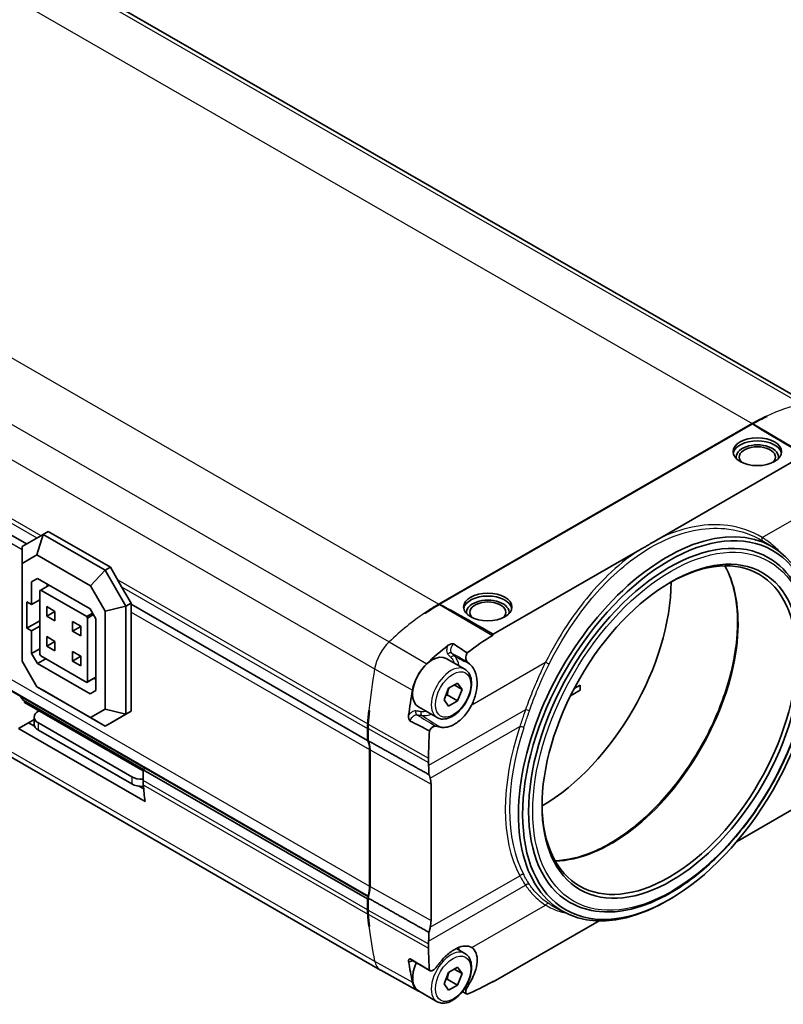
# Model space of a CAD drawing. Header units: millimetres. Extents: x 0 to 420, y 0 to 297.
# Tile 35 of 53: x 340 to 392, y 70 to 137. Entities that reach past the tile are written whole.
import ezdxf

# ---------------------------------------------------------------- set-up
doc = ezdxf.new("R2010")
doc.units = ezdxf.units.MM
for name, color, linetype, lineweight in [('Bemaßung (ISO)', 7, 'Continuous', 18), ('Sichtbar (ISO)', 7, 'Continuous', 35), ('Sichtbar schmal (ISO)', 7, 'Continuous', 25)]:
    doc.layers.add(name, color=color, linetype=linetype, lineweight=lineweight)
doc.styles.add('Notiztext (DIN)', font='isocpeur.ttf')
doc.dimstyles.new('Standard (DIN)', dxfattribs={"dimtxt": 3.5, "dimasz": 2.5, "dimexe": 1, "dimexo": 0, "dimgap": 0.7, "dimtad": 1, "dimtoh": 1, "dimrnd": 1e-08, "dimtxsty": 'Notiztext (DIN)', "dimcen": 0.09, "dimdle": 10, "dimclrd": 256, "dimclre": 256, "dimclrt": 256, "dimazin": 2, "dimtfac": 0.514286, "dimtdec": 4, "dimtmove": 0, "dimatfit": 3, "dimfxl": 1, "dimtolj": 1, "dimlwd": -1, "dimlwe": -1, "dimarcsym": 0})

# ---------------------------------------------------------------- blocks, each defined once
blk = doc.blocks.new('*D37')
at = {"layer": 'Bemaßung (ISO)', "transparency": 16777216}
for p, q in [((365.195, 171.831), (405.02, 171.831)), ((404.02, 169.331), (404.02, 157.681)), ((385.495, 155.181), (405.02, 155.181)), ((404.02, 155.181), (404.02, 133.138))]:
    blk.add_line(p, q, dxfattribs=at)
for points in [[(403.603, 169.331), (404.437, 169.331), (404.02, 171.831)], [(403.603, 157.681), (404.437, 157.681), (404.02, 155.181)]]:
    blk.add_solid(points, dxfattribs=at)
at = {"layer": 'Defpoints', "color": 0, "transparency": 16777216}
for p in [(365.195, 171.831), (385.495, 155.181), (404.02, 155.181)]:
    blk.add_point(p, dxfattribs=at)
at = {"layer": 'Bemaßung (ISO)', "transparency": 16777216, "insert": (393.287, 141.363), "char_height": 3.5, "attachment_point": 2, "rotation": 90, "style": 'Notiztext (DIN)'}
blk.add_mtext('\\A1;16,65{\\P(0.656")}', dxfattribs=at)

msp = doc.modelspace()

# ---------------------------------------------------------------- linework, layer by layer
at = {"layer": 'Sichtbar (ISO)'}
for p, q in [((326.763, 149.735), (393.938, 111.051)), ((340.46, 101.596), (296.542, 126.887)), ((296.6, 116.215), (363.775, 77.532)), ((297.433, 111.227), (364.608, 72.543)), ((390.94, 110.281), (390.94, 110.319)), ((368.589, 97.499), (389.958, 109.804)), ((368.633, 97.484), (389.984, 109.779)), ((389.993, 109.784), (389.992, 109.783)), ((393.528, 107.67), (383.683, 102.001)), ((341.584, 102.249), (340.17, 101.428)), ((341.17, 100.855), (341.584, 102.249)), ((341.938, 102.452), (341.584, 102.249)), ((345.827, 99.806), (341.584, 102.249)), ((346.181, 100.009), (341.938, 102.452)), ((340.17, 100.275), (340.17, 101.428)), ((391.397, 101.363), (390.64, 101.821)), ((340.17, 100.275), (341.17, 100.855)), ((341.17, 100.855), (344.827, 98.749)), ((382.139, 101.112), (372.294, 95.443)), ((340.17, 93.594), (340.17, 100.275)), ((344.827, 98.749), (345.827, 99.806)), ((346.181, 100.009), (345.827, 99.806)), ((347.241, 97.356), (345.827, 99.806)), ((346.947, 98.682), (346.181, 100.009)), ((340.807, 99.015), (341.2, 99.244)), ((341.202, 99.243), (340.807, 99.015)), ((340.807, 97.468), (340.807, 99.015)), ((341.2, 99.244), (344.797, 97.173)), ((342.003, 98.782), (341.435, 98.455)), ((341.867, 98.86), (341.867, 98.704)), ((344.827, 98.749), (345.827, 97.017)), ((341.372, 98.419), (341.435, 98.455)), ((341.372, 94.066), (341.372, 98.419)), ((341.435, 98.455), (344.562, 96.654)), ((347.595, 97.56), (346.947, 98.682)), ((340.488, 95.852), (340.488, 97.651)), ((340.488, 97.651), (340.807, 97.468)), ((341.372, 97.793), (340.807, 97.468)), ((345.827, 97.017), (347.241, 97.356)), ((347.595, 97.56), (347.241, 97.356)), ((347.241, 89.998), (347.241, 97.356)), ((347.595, 97.488), (347.595, 97.56)), ((347.595, 97.488), (363.717, 88.203)), ((347.595, 90.202), (347.595, 97.488)), ((368.625, 97.479), (368.624, 97.478)), ((341.832, 96.673), (341.832, 97.327)), ((341.832, 97.327), (342.398, 97.001)), ((342.398, 96.998), (341.832, 96.673)), ((342.398, 97.001), (342.398, 96.347)), ((344.963, 96.884), (344.562, 96.654)), ((345.026, 96.776), (344.625, 96.545)), ((344.797, 97.173), (345.191, 96.491)), ((345.827, 97.017), (345.827, 90.337)), ((341.372, 96.361), (340.488, 95.852)), ((342.398, 96.347), (341.832, 96.673)), ((343.6, 95.655), (343.6, 96.309)), ((343.6, 96.309), (344.165, 95.983)), ((344.562, 96.654), (344.625, 96.545)), ((344.625, 96.545), (344.625, 92.193)), ((345.191, 96.491), (345.191, 91.597)), ((340.807, 95.669), (340.488, 95.852)), ((341.372, 95.995), (340.807, 95.669)), ((340.807, 94.121), (340.807, 95.669)), ((344.165, 95.98), (343.6, 95.655)), ((344.165, 95.329), (343.6, 95.655)), ((344.165, 95.983), (344.165, 95.329)), ((372.233, 95.345), (372.234, 95.346)), ((341.832, 94.629), (341.832, 95.283)), ((341.832, 95.283), (342.398, 94.957)), ((342.398, 94.955), (341.832, 94.629)), ((342.398, 94.957), (342.398, 94.303)), ((341.372, 94.447), (340.807, 94.121)), ((341.2, 93.439), (340.807, 94.121)), ((341.435, 93.958), (341.372, 94.066)), ((342.398, 94.303), (341.832, 94.629)), ((343.6, 93.611), (343.6, 94.265)), ((343.6, 94.265), (344.165, 93.939)), ((341.17, 91.862), (340.17, 93.594)), ((341.768, 93.766), (341.2, 93.439)), ((344.797, 91.368), (341.2, 93.439)), ((344.562, 92.157), (341.435, 93.958)), ((344.165, 93.937), (343.6, 93.611)), ((344.165, 93.285), (343.6, 93.611)), ((344.165, 93.939), (344.165, 93.285)), ((370.357, 93.054), (369.084, 93.787)), ((345.191, 92.519), (344.562, 92.157)), ((344.625, 92.193), (344.562, 92.157)), ((345.191, 92.519), (344.625, 92.193)), ((345.055, 92.441), (345.191, 92.363)), ((369.24, 91.757), (369.852, 92.115)), ((369.635, 91.988), (370.163, 91.684)), ((369.852, 92.115), (370.163, 91.684)), ((344.827, 89.756), (341.17, 91.862)), ((341.17, 91.862), (341.584, 91.621)), ((341.584, 91.621), (345.827, 89.177)), ((345.191, 91.597), (344.797, 91.368)), ((368.938, 90.967), (369.24, 91.757)), ((370.163, 91.684), (369.861, 90.894)), ((378.211, 91.625), (377.562, 91.252)), ((377.808, 91.732), (378.211, 91.964)), ((377.808, 91.732), (378.211, 91.964)), ((378.211, 91.964), (378.211, 91.964)), ((378.211, 91.964), (378.211, 91.625)), ((340.223, 90.946), (340.048, 91.195)), ((340.223, 90.946), (348.432, 86.218)), ((340.315, 90.794), (340.315, 90.893)), ((340.315, 90.794), (348.411, 86.132)), ((369.249, 90.536), (368.938, 90.967)), ((369.154, 91.301), (369.861, 90.894)), ((369.861, 90.894), (369.249, 90.536)), ((341.273, 90.243), (341.273, 90.203)), ((341.307, 90.223), (341.273, 90.203)), ((345.827, 90.337), (344.827, 89.756)), ((345.827, 90.337), (347.241, 89.998)), ((345.827, 89.177), (347.241, 89.998)), ((346.181, 89.381), (347.595, 90.202)), ((347.595, 90.202), (347.241, 89.998)), ((368.461, 89.761), (367.188, 90.494)), ((339.914, 89.01), (340.601, 89.406)), ((340.601, 89.406), (340.98, 89.624)), ((340.601, 89.406), (341.008, 89.172)), ((340.98, 89.306), (340.98, 89.796)), ((341.273, 89.389), (347.637, 85.724)), ((344.827, 89.756), (345.827, 89.177)), ((346.181, 89.381), (345.827, 89.177)), ((348.541, 84.043), (339.914, 89.01)), ((347.637, 85.234), (341.273, 88.898)), ((363.717, 88.203), (363.717, 89.024)), ((363.753, 89.004), (363.753, 88.184)), ((363.858, 78.269), (363.858, 87.572)), ((363.894, 87.552), (363.894, 78.248)), ((348.561, 86.293), (348.411, 86.206)), ((363.717, 77.393), (348.411, 86.206)), ((348.411, 86.206), (348.411, 85.467)), ((348.116, 85.08), (348.448, 84.889)), ((368.048, 75.918), (368.048, 85.222)), ((388.893, 81.292), (393.528, 83.962)), ((363.717, 77.393), (363.753, 77.413)), ((363.717, 76.653), (363.717, 77.393)), ((363.753, 77.454), (363.753, 76.633)), ((384.511, 77.476), (384.372, 77.393)), ((377.085, 76.51), (376.294, 76.943)), ((372.294, 71.734), (379.512, 75.891)), ((363.81, 75.534), (363.841, 75.553)), ((370.357, 73.678), (369.775, 74.013)), ((367.187, 71.113), (364.618, 72.538)), ((369.24, 72.381), (369.852, 72.74)), ((369.635, 72.612), (370.163, 72.308)), ((369.852, 72.74), (370.163, 72.308)), ((368.938, 71.591), (369.24, 72.381)), ((369.154, 71.926), (369.861, 71.518)), ((370.163, 72.308), (369.861, 71.518)), ((369.249, 71.16), (368.938, 71.591)), ((369.861, 71.518), (369.249, 71.16)), ((372.234, 71.747), (372.233, 71.747)), ((368.461, 70.385), (367.188, 71.118))]:
    msp.add_line(p, q, dxfattribs=at)
for centre, major_axis, ratio, start_param, end_param in [((389.958, 97.221), (7.681, 13.338), 0.578093, 0.693035, 0.783464), ((389.993, 97.201), (-7.681, -13.338), 0.578093, 3.83471, 3.925057), ((169.916, 231.912), (-515.202, 312.807), 0.019677, 4.280904, 4.280978), ((389.992, 109.865), (-0.0499, -0.0867), 0.578093, 0.668906, 0.783379), ((395.359, 106.693), (-5.402, 3.111), 0.011321, 0.107901, 1.231558), ((390.304, 107.682), (1.65, 0), 0.575862, 0.107761, 3.033832), ((390.304, 107.519), (-1.45, 0), 0.575862, 3.026993, 6.397785), ((390.304, 107.519), (1.23, 0), 0.575862, 5.748046, 9.959918), ((384.294, 88.906), (-6.769, -11.755), 0.578093, 3.141593, 6.283185), ((384.152, 88.988), (7.157, 12.427), 0.578093, 5.478017, 10.229946), ((384.294, 88.906), (6.122, 10.631), 0.578093, 2.362348, 7.06243), ((375.578, 93.925), (6.238, 10.832), 0.578093, 3.929857, 5.494921), ((371.919, 97.095), (1.65, 0), 0.575862, 0.107761, 3.033832), ((368.589, 84.915), (7.681, 13.338), 0.578093, 0.783464, 0.873893), ((368.624, 84.895), (-7.681, -13.338), 0.578093, 3.925057, 4.015405), ((368.625, 97.56), (-0.0499, -0.0867), 0.578093, 0.783379, 0.897851), ((373.992, 94.389), (-5.402, 3.111), 0.011321, 5.038485, 6.162142), ((371.919, 96.932), (-1.45, 0), 0.575862, 3.026993, 6.397785), ((371.919, 96.932), (1.23, 0), 0.575862, 5.748046, 9.959918), ((134.695, 211.629), (542.917, -296.839), 0.019674, 1.138121, 1.138195), ((368.136, 92.14), (-0.948, -1.647), 0.578093, 3.141593, 6.283185), ((371.134, 83.45), (7.657, 13.297), 0.578093, 0.963978, 1.099965), ((368.215, 92.075), (1.037, 1.801), 0.578093, 1.099965, 2.131498), ((389.174, 98.655), (16.204, 28.138), 0.578093, 2.131498, 2.191202), ((341.98, 89.796), (-1, 0), 0.575862, 5.497787, 7.068583), ((386.628, 100.121), (16.227, 28.179), 0.578093, 2.23097, 2.264104), ((386.664, 100.101), (-16.227, -28.178), 0.578093, 5.372601, 5.405697), ((-54.625, 370.851), (-1098.87, 665.748), 0.019602, 1.973289, 1.973324), ((341.98, 89.306), (-1, 0), 0.575862, 0, 0.785398), ((366.566, 90.665), (2.011, 3.491), 0.578093, 2.264104, 2.354261), ((366.601, 90.645), (-2.01, -3.491), 0.578093, 5.405697, 5.495853), ((362.444, 86.758), (0.998, 1.733), 0.578093, 5.495853, 5.94688), ((362.479, 86.737), (0.998, 1.734), 0.578093, 5.495853, 5.946805), ((294.212, 123.162), (-52.423, 88.666), 0.58561, 3.977497, 3.979875), ((353.579, 93.608), (-10.179, 17.217), 0.58561, 3.940353, 3.977497), ((348.344, 86.131), (-1, 0), 0.575862, 0.785398, 1.638079), ((351.26, 87.108), (-2.011, -3.491), 0.578093, 5.495853, 5.58601), ((366.579, 84.377), (1.036, 1.8), 0.578093, 5.495853, 5.75206), ((348.344, 85.641), (1, 0), 0.575862, 3.926991, 4.800544), ((371.323, 100.758), (-16.227, -28.179), 0.578093, 5.58601, 5.631543), ((362.479, 77.434), (-0.998, -1.734), 0.578093, 1.903309, 2.354261), ((362.444, 77.454), (0.998, 1.733), 0.578093, 5.119519, 5.495853), ((363.825, 77.618), (-0.0499, -0.0867), 0.578093, 5.119519, 6.3262), ((366.566, 78.294), (2.011, 3.491), 0.578093, 2.354261, 2.444417), ((366.601, 78.274), (-2.01, -3.491), 0.578093, 5.495853, 5.58601), ((386.628, 91.944), (16.227, 28.179), 0.578093, 2.444417, 2.477552), ((386.664, 91.924), (-16.227, -28.178), 0.578093, 5.58601, 5.619106), ((366.579, 75.073), (1.036, 1.8), 0.578093, 5.239647, 5.495853), ((-54.625, 329.417), (1098.885, -599.201), 0.019596, 5.113692, 5.113727), ((353.579, 83.444), (-10.179, 17.217), 0.58561, 3.866914, 3.904058), ((294.212, 120.498), (-52.423, 88.666), 0.58561, 3.864536, 3.866914), ((365.669, 74.385), (-1.061, -1.842), 0.578093, 0, 0.009275), ((389.174, 90.478), (16.204, 28.138), 0.578093, 2.517319, 2.577024), ((368.136, 72.764), (-0.948, -1.647), 0.578093, 4.876716, 6.283185), ((368.215, 72.919), (-1.037, -1.801), 0.578093, 5.718617, 6.351676), ((373.992, 70.68), (-5.402, 3.111), 0.011321, 5.038485, 5.045981)]:
    msp.add_ellipse(centre, major_axis=major_axis, ratio=ratio, start_param=start_param, end_param=end_param, dxfattribs=at)
for centre, major_axis, ratio in [((390.304, 107.887), (-1.65, 0), 0.575862), ((384.294, 88.906), (7.055, 12.251), 0.578093), ((384.435, 88.825), (6.222, 10.805), 0.578093), ((371.919, 97.299), (-1.65, 0), 0.575862)]:
    msp.add_ellipse(centre, major_axis=major_axis, ratio=ratio, dxfattribs=at)
for points, knots in [([(383.683, 102.001), (383.538, 101.918), (383.403, 101.839), (383.181, 101.71), (383.125, 101.677), (383.038, 101.626), (383.009, 101.61), (382.963, 101.583), (382.945, 101.573), (382.912, 101.553), (382.896, 101.544), (382.859, 101.523), (382.838, 101.511), (382.774, 101.474), (382.731, 101.45), (382.603, 101.377), (382.514, 101.326), (382.351, 101.234), (382.238, 101.169), (382.139, 101.112)], [-0.2246425, -0.2246425, -0.2246425, -0.2246425, -0.1558533, -0.1558533, -0.1310897, -0.1310897, -0.1188617, -0.1188617, -0.1113745, -0.1113745, -0.1045758, -0.1045758, -0.0958175, -0.0958175, -0.0775368, -0.0775368, -0.0418384, -0.0418384, 0, 0, 0, 0]), ([(376.508, 80), (377.32, 80.016), (378.203, 80.219), (380.017, 80.989), (380.946, 81.554), (382.755, 82.992), (383.634, 83.864), (385.252, 85.829), (385.99, 86.922), (387.25, 89.216), (387.771, 90.417), (388.542, 92.804), (388.792, 93.989), (388.998, 96.221), (388.955, 97.267), (388.625, 98.912), (388.395, 99.558), (388.089, 100.111)], [1.122381, 1.122381, 1.122381, 1.122381, 1.440571, 1.440571, 1.758078, 1.758078, 2.075475, 2.075475, 2.393333, 2.393333, 2.711346, 2.711346, 3.029119, 3.029119, 3.34642, 3.34642, 3.593875, 3.593875, 3.593875, 3.593875]), ([(391.063, 100.661), (391.788, 100.244), (392.399, 99.63), (393.337, 98.067), (393.661, 97.113), (393.986, 94.955), (393.984, 93.747), (393.651, 91.21), (393.32, 89.88), (392.364, 87.234), (391.74, 85.918), (390.262, 83.432), (389.409, 82.261), (387.557, 80.183), (386.559, 79.275), (384.516, 77.814), (383.472, 77.262), (381.44, 76.575), (380.452, 76.439), (378.81, 76.592), (378.128, 76.803), (377.524, 77.151)], [2.354261, 2.354261, 2.354261, 2.354261, 2.665197, 2.665197, 2.982322, 2.982322, 3.304388, 3.304388, 3.6268, 3.6268, 3.948793, 3.948793, 4.270629, 4.270629, 4.592674, 4.592674, 4.915136, 4.915136, 5.236885, 5.236885, 5.495853, 5.495853, 5.495853, 5.495853]), ([(372.234, 95.346), (372.243, 95.351), (372.252, 95.358), (372.269, 95.377), (372.276, 95.389), (372.287, 95.411), (372.291, 95.424), (372.294, 95.439), (372.294, 95.441), (372.294, 95.443)], [0, 0, 0, 0, 0.00377562, 0.00377562, 0.00755125, 0.00755125, 0.01135138, 0.01135138, 0.01191709, 0.01191709, 0.01191709, 0.01191709]), ([(369.585, 94.783), (369.58, 94.786), (369.575, 94.788), (369.561, 94.792), (369.553, 94.793), (369.527, 94.794), (369.508, 94.792), (369.461, 94.785), (369.421, 94.777), (369.344, 94.753), (369.307, 94.739), (369.242, 94.707), (369.212, 94.689), (369.186, 94.669)], [0, 0, 0, 0, 0.00209389, 0.00209389, 0.00469564, 0.00469564, 0.01000936, 0.01000936, 0.02153414, 0.02153414, 0.03204128, 0.03204128, 0.04202857, 0.04202857, 0.04202857, 0.04202857]), ([(370.516, 94.173), (370.494, 94.138), (370.475, 94.101), (370.439, 94.009), (370.425, 93.954), (370.412, 93.849), (370.413, 93.799), (370.429, 93.709), (370.443, 93.671), (370.48, 93.607), (370.499, 93.587), (370.513, 93.573)], [0.02231047, 0.02231047, 0.02231047, 0.02231047, 0.03490175, 0.03490175, 0.05193974, 0.05193974, 0.06849074, 0.06849074, 0.08434196, 0.08434196, 0.09876575, 0.09876575, 0.09876575, 0.09876575]), ([(370.513, 93.573), (370.54, 93.547), (370.567, 93.521), (370.621, 93.469), (370.647, 93.443), (370.674, 93.417)], [0, 0, 0, 0, 0.01683135, 0.01683135, 0.03346686, 0.03346686, 0.03346686, 0.03346686]), ([(370.674, 93.417), (370.676, 93.414), (370.686, 93.407), (370.777, 93.329), (370.929, 93.186), (371.137, 92.698), (371.188, 92.444), (371.199, 91.926), (371.171, 91.671), (371.045, 91.147), (370.948, 90.881), (370.822, 90.629)], [0, 0, 0, 0, 0.00157898, 0.00157898, 0.01117976, 0.01117976, 0.01884989, 0.01884989, 0.02552086, 0.02552086, 0.03240701, 0.03240701, 0.03240701, 0.03240701]), ([(370.357, 93.054), (370.46, 92.994), (370.548, 92.911), (370.691, 92.704), (370.743, 92.578), (370.81, 92.287), (370.819, 92.118), (370.79, 91.761), (370.75, 91.572), (370.627, 91.197), (370.544, 91.01), (370.344, 90.658), (370.227, 90.492), (369.969, 90.194), (369.828, 90.063), (369.533, 89.848), (369.378, 89.765), (369.07, 89.664), (368.917, 89.643), (368.66, 89.673), (368.555, 89.706), (368.461, 89.761)], [2.354261, 2.354261, 2.354261, 2.354261, 2.62169, 2.62169, 2.91264, 2.91264, 3.24075, 3.24075, 3.57875, 3.57875, 3.914249, 3.914249, 4.248254, 4.248254, 4.583571, 4.583571, 4.921517, 4.921517, 5.250847, 5.250847, 5.495853, 5.495853, 5.495853, 5.495853]), ([(370.822, 90.629), (370.684, 90.354), (370.514, 90.099), (370.137, 89.667), (369.936, 89.49), (369.534, 89.235), (369.337, 89.152), (369.025, 89.088), (368.908, 89.081), (368.762, 89.096), (368.73, 89.1), (368.676, 89.111), (368.661, 89.115), (368.655, 89.116)], [0.0002384, 0.0002384, 0.0002384, 0.0002384, 0.0926244, 0.0926244, 0.1813188, 0.1813188, 0.2640356, 0.2640356, 0.3165978, 0.3165978, 0.3319264, 0.3319264, 0.3421054, 0.3421054, 0.3421054, 0.3421054]), ([(366.518, 89.918), (366.513, 89.875), (366.514, 89.827), (366.531, 89.707), (366.552, 89.638), (366.58, 89.573), (366.587, 89.559), (366.599, 89.542), (366.603, 89.536), (366.612, 89.527), (366.617, 89.523), (366.622, 89.521)], [0, 0, 0, 0, 0.01503811, 0.01503811, 0.03741187, 0.03741187, 0.04687079, 0.04687079, 0.05200051, 0.05200051, 0.05682005, 0.05682005, 0.05682005, 0.05682005]), ([(368.065, 89.042), (368.029, 89.002), (367.997, 88.956), (367.961, 88.887), (367.952, 88.869), (367.944, 88.85)], [0.0004588, 0.0004588, 0.0004588, 0.0004588, 0.01759576, 0.01759576, 0.02373277, 0.02373277, 0.02373277, 0.02373277]), ([(368.304, 89.18), (368.275, 89.177), (368.244, 89.169), (368.183, 89.141), (368.153, 89.122), (368.104, 89.082), (368.084, 89.063), (368.065, 89.042)], [0.004726, 0.004726, 0.004726, 0.004726, 0.01800862, 0.01800862, 0.03057725, 0.03057725, 0.03956399, 0.03956399, 0.03956399, 0.03956399]), ([(368.655, 89.116), (368.608, 89.126), (368.56, 89.136), (368.464, 89.156), (368.416, 89.166), (368.368, 89.176)], [0, 0, 0, 0, 0.02313916, 0.02313916, 0.04635103, 0.04635103, 0.04635103, 0.04635103]), ([(368, 85.625), (367.983, 85.689), (367.961, 85.751), (367.925, 85.829), (367.915, 85.849), (367.904, 85.869)], [0.99079288, 0.99079288, 0.99079288, 0.99079288, 1.01750739, 1.01750739, 1.0272812, 1.0272812, 1.0272812, 1.0272812]), ([(367.904, 75.111), (367.915, 75.143), (367.925, 75.174), (367.961, 75.291), (367.983, 75.377), (368, 75.461)], [0.85108337, 0.85108337, 0.85108337, 0.85108337, 0.86085718, 0.86085718, 0.88757169, 0.88757169, 0.88757169, 0.88757169]), ([(368.655, 73.05), (368.661, 73.057), (368.678, 73.079), (368.77, 73.192), (368.838, 73.27), (368.995, 73.436), (369.083, 73.522), (369.387, 73.789), (369.608, 73.937), (370.012, 74.124), (370.194, 74.172), (370.537, 74.189), (370.693, 74.152), (370.822, 74.071)], [0, 0, 0, 0, 0.00277175, 0.00277175, 0.01071671, 0.01071671, 0.02029997, 0.02029997, 0.04320878, 0.04320878, 0.06329757, 0.06329757, 0.08457191, 0.08457191, 0.08457191, 0.08457191]), ([(370.822, 74.071), (370.955, 73.988), (371.056, 73.859), (371.182, 73.524), (371.206, 73.322), (371.174, 72.879), (371.122, 72.645), (370.974, 72.224), (370.894, 72.044), (370.734, 71.744), (370.681, 71.657), (370.674, 71.645)], [0.0027558, 0.0027558, 0.0027558, 0.0027558, 0.0921597, 0.0921597, 0.1815026, 0.1815026, 0.2664349, 0.2664349, 0.3286928, 0.3286928, 0.370602, 0.370602, 0.370602, 0.370602]), ([(366.622, 73.312), (366.617, 73.315), (366.612, 73.317), (366.602, 73.32), (366.596, 73.32), (366.584, 73.317), (366.576, 73.313), (366.556, 73.296), (366.543, 73.28), (366.525, 73.24), (366.519, 73.219), (366.514, 73.173), (366.514, 73.149), (366.518, 73.123)], [0, 0, 0, 0, 0.00215043, 0.00215043, 0.00482619, 0.00482619, 0.00922794, 0.00922794, 0.01624316, 0.01624316, 0.02226624, 0.02226624, 0.02799289, 0.02799289, 0.02799289, 0.02799289]), ([(370.357, 73.678), (370.46, 73.619), (370.548, 73.535), (370.691, 73.328), (370.743, 73.202), (370.81, 72.911), (370.819, 72.742), (370.79, 72.385), (370.75, 72.196), (370.627, 71.821), (370.544, 71.635), (370.344, 71.282), (370.227, 71.116), (369.969, 70.818), (369.828, 70.687), (369.533, 70.472), (369.378, 70.39), (369.07, 70.288), (368.917, 70.267), (368.66, 70.297), (368.555, 70.331), (368.461, 70.385)], [2.354261, 2.354261, 2.354261, 2.354261, 2.62169, 2.62169, 2.91264, 2.91264, 3.24075, 3.24075, 3.57875, 3.57875, 3.914249, 3.914249, 4.248254, 4.248254, 4.583571, 4.583571, 4.921517, 4.921517, 5.250847, 5.250847, 5.495853, 5.495853, 5.495853, 5.495853]), ([(367.944, 72.519), (367.954, 72.509), (367.965, 72.502), (368.002, 72.484), (368.032, 72.48), (368.065, 72.484)], [0.02641172, 0.02641172, 0.02641172, 0.02641172, 0.03395513, 0.03395513, 0.04969609, 0.04969609, 0.04969609, 0.04969609]), ([(368.065, 72.484), (368.091, 72.487), (368.118, 72.495), (368.181, 72.524), (368.217, 72.547), (368.271, 72.59), (368.288, 72.605), (368.304, 72.622)], [0.00463113, 0.00463113, 0.00463113, 0.00463113, 0.01670397, 0.01670397, 0.03196416, 0.03196416, 0.03939169, 0.03939169, 0.03939169, 0.03939169]), ([(368.368, 72.692), (368.416, 72.752), (368.464, 72.812), (368.56, 72.931), (368.608, 72.99), (368.655, 73.05)], [0, 0, 0, 0, 0.02321085, 0.02321085, 0.04635104, 0.04635104, 0.04635104, 0.04635104]), ([(370.513, 71.358), (370.496, 71.328), (370.471, 71.281), (370.431, 71.176), (370.419, 71.127), (370.412, 71.039), (370.417, 71.001), (370.442, 70.941), (370.462, 70.919), (370.497, 70.903), (370.506, 70.9), (370.516, 70.898)], [0, 0, 0, 0, 0.01064622, 0.01064622, 0.02061815, 0.02061815, 0.03045675, 0.03045675, 0.0401093, 0.0401093, 0.04328918, 0.04328918, 0.04328918, 0.04328918]), ([(370.674, 71.645), (370.647, 71.597), (370.621, 71.55), (370.567, 71.454), (370.54, 71.406), (370.513, 71.358)], [0, 0, 0, 0, 0.01663357, 0.01663357, 0.03346686, 0.03346686, 0.03346686, 0.03346686]), ([(372.294, 71.734), (372.294, 71.735), (372.294, 71.736), (372.291, 71.745), (372.287, 71.75), (372.276, 71.757), (372.269, 71.758), (372.252, 71.756), (372.243, 71.752), (372.234, 71.747)], [-0.01191652, -0.01191652, -0.01191652, -0.01191652, -0.01134041, -0.01134041, -0.00752931, -0.00752931, -0.00376466, -0.00376466, 0, 0, 0, 0])]:
    msp.add_open_spline(points, degree=3, knots=knots, dxfattribs=at)
for points, degree in [([(370.516, 94.173), (371.088, 94.626), (371.665, 95.018), (372.233, 95.345)], 3), ([(369.585, 94.783), (369.872, 94.586), (370.227, 94.356), (370.516, 94.173)], 3), ([(367.944, 88.85), (367.544, 89.06), (367.026, 89.328), (366.622, 89.521)], 3), ([(367.871, 86.998), (367.884, 87.602), (367.909, 88.22), (367.944, 88.85)], 3), ([(368.368, 89.176), (368.348, 89.181), (368.326, 89.182), (368.304, 89.18)], 3), ([(363.753, 88.184), (365.808, 87.038), (367.904, 85.869)], 2), ([(367.874, 86.692), (367.87, 86.791), (367.868, 86.893), (367.871, 86.998)], 3), ([(363.753, 77.454), (365.808, 76.294), (367.904, 75.111)], 2), ([(367.871, 74.045), (367.868, 74.136), (367.87, 74.228), (367.874, 74.321)], 3), ([(367.944, 72.519), (367.909, 73.016), (367.884, 73.526), (367.871, 74.045)], 3), ([(366.622, 73.312), (367.026, 73.061), (367.544, 72.753), (367.944, 72.519)], 3), ([(367.969, 72.5), (367.541, 72.747), (367.114, 72.994), (366.687, 73.241)], 3), ([(368.304, 72.622), (368.326, 72.644), (368.348, 72.667), (368.368, 72.692)], 3), ([(372.233, 71.747), (371.665, 71.42), (371.088, 71.132), (370.516, 70.898)], 3), ([(370.479, 70.912), (370.383, 70.967), (370.286, 71.023), (370.19, 71.079)], 3)]:
    msp.add_open_spline(points, degree=degree, dxfattribs=at)
for points, weights in [([(369.154, 91.301), (369.192, 91.575), (369.281, 91.781)], [1, 1.08952493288, 1.07543401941]), ([(369.052, 91.266), (369.1, 91.284), (369.154, 91.301)], [1.03261983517, 1.01852926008, 1]), ([(369.052, 71.89), (369.1, 71.908), (369.154, 71.926)], [1.03261983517, 1.01852926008, 1]), ([(369.154, 71.926), (369.192, 72.199), (369.281, 72.405)], [1, 1.08952493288, 1.07543401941])]:
    msp.add_rational_spline(points, weights, degree=2, dxfattribs=at)
at = {"layer": 'Sichtbar schmal (ISO)'}
for p, q in [((326.17, 149.814), (393.345, 111.13)), ((322.782, 148.488), (389.958, 109.804)), ((301.414, 136.183), (368.589, 97.499)), ((298.026, 133.607), (365.201, 94.923)), ((297.028, 131.764), (364.203, 93.081)), ((296.542, 127.708), (341.17, 102.008)), ((296.553, 128.011), (341.438, 102.164)), ((296.683, 126.256), (340.17, 101.213)), ((296.683, 116.952), (363.858, 78.269)), ((296.584, 116.294), (363.759, 77.611)), ((297.028, 111.841), (364.203, 73.157)), ((393.601, 107.65), (389.992, 109.783)), ((389.993, 109.784), (393.602, 107.651)), ((390.636, 102.039), (395.678, 104.943)), ((346.679, 99.146), (363.728, 89.328)), ((346.947, 98.682), (363.717, 89.024)), ((368.624, 97.478), (372.233, 95.345)), ((368.625, 97.479), (372.234, 95.346)), ((347.595, 96.938), (363.858, 87.572)), ((365.201, 94.923), (367.757, 93.427)), ((370.822, 90.629), (375.864, 93.533)), ((364.203, 93.081), (366.781, 91.625)), ((374.495, 90.294), (367.884, 86.487)), ((341.273, 88.898), (341.273, 89.389)), ((363.764, 89.308), (367.871, 86.998)), ((363.753, 89.004), (367.874, 86.692)), ((368, 85.625), (374.102, 89.139)), ((368.065, 89.042), (368.304, 89.18)), ((363.894, 87.552), (368.048, 85.222)), ((347.637, 85.724), (347.637, 85.234)), ((363.717, 76.653), (348.411, 85.467)), ((348.423, 85.177), (363.728, 76.363)), ((368, 75.461), (374.102, 78.975)), ((363.894, 78.248), (368.048, 75.918)), ((367.884, 74.515), (374.495, 78.322)), ((363.753, 76.633), (367.874, 74.321)), ((370.822, 74.071), (375.864, 76.975)), ((363.764, 76.343), (367.871, 74.045)), ((364.203, 73.157), (366.781, 71.719)), ((368.065, 72.484), (368.304, 72.622))]:
    msp.add_line(p, q, dxfattribs=at)
for centre, major_axis, ratio, start_param, end_param in [((389.958, 97.221), (7.681, 13.338), 0.578093, 0.466964, 0.693035), ((390.776, 101.972), (-0.105, -0.17), 0.780101, 4.792831, 6.252611), ((380.334, 91.186), (-6.122, -10.631), 0.578093, 0.328002, 2.813591), ((368.589, 84.915), (7.681, 13.338), 0.578093, 0.873893, 1.099965), ((365.669, 93.541), (1.061, 1.842), 0.578093, 1.099965, 2.131498), ((369.341, 93.999), (0.145, 0.137), 0.803926, 0.252983, 1.807883), ((369.409, 91.407), (0.948, 1.647), 0.578093, 0, 3.141593), ((369.548, 93.779), (0.145, 0.137), 0.803926, 0.253662, 1.807883), ((376.005, 93.465), (-0.179, 0.09), 0.023092, 0.673591, 2.169459), ((386.628, 100.121), (16.227, 28.179), 0.578093, 2.131498, 2.23097), ((367.153, 90.128), (-0.027, -0.198), 0.794428, 4.400693, 5.956638), ((367.509, 90.079), (-0.027, -0.198), 0.794424, 4.400667, 5.948698), ((374.636, 90.221), (0.189, -0.065), 0.179053, 0.948555, 2.474076), ((383.408, 89.416), (-7.264, -12.614), 0.578093, 5.054608, 5.937099), ((383.547, 89.336), (-7.164, -12.44), 0.578093, 5.054608, 5.937099), ((374.243, 89.057), (0.19, -0.063), 0.273822, 0.943416, 2.496759), ((374.243, 78.893), (0.176, 0.094), 0.76759, 0.464, 2.017343), ((374.636, 78.232), (0.166, 0.111), 0.815216, 0.388455, 1.913976), ((376.005, 76.88), (0.106, 0.17), 0.848711, 0.044693, 1.540562), ((386.628, 91.944), (16.227, 28.179), 0.578093, 2.477552, 2.577024), ((369.409, 72.031), (0.948, 1.647), 0.578093, 0, 3.141593), ((365.669, 74.385), (-1.061, -1.842), 0.578093, 5.718617, 6.283185)]:
    msp.add_ellipse(centre, major_axis=major_axis, ratio=ratio, start_param=start_param, end_param=end_param, dxfattribs=at)
for centre, major_axis in [((384.435, 88.825), (6.67, 11.582)), ((369.55, 91.326), (0.848, 1.473)), ((369.55, 71.95), (0.848, 1.473))]:
    msp.add_ellipse(centre, major_axis=major_axis, ratio=0.578093, dxfattribs=at)
for points, knots in [([(376.104, 93.411), (376.532, 94.264), (377.01, 95.099), (378.362, 97.156), (379.29, 98.297), (381.466, 100.402), (382.728, 101.287), (385.488, 102.538), (387.001, 102.792), (389.182, 102.503), (389.957, 102.233), (390.64, 101.821)], [0, 0, 0, 0, 0.290214, 0.290214, 0.754557, 0.754557, 1.29682, 1.29682, 1.928198, 1.928198, 2.315545, 2.315545, 2.315545, 2.315545]), ([(390.636, 102.039), (389.936, 102.467), (389.139, 102.745), (386.917, 103.035), (385.384, 102.776), (383.814, 102.063), (383.748, 102.032), (383.683, 102.001)], [-2.321713, -2.321713, -2.321713, -2.321713, -1.928198, -1.928198, -1.29682, -1.29682, -1.269349, -1.269349, -1.269349, -1.269349]), ([(391.829, 101.068), (391.804, 101.095), (391.78, 101.12), (391.587, 101.318), (391.41, 101.478), (391.109, 101.719), (390.99, 101.807), (390.791, 101.941), (390.714, 101.991), (390.636, 102.039)], [-0.2446673, -0.2446673, -0.2446673, -0.2446673, -0.2277815, -0.2277815, -0.1147736, -0.1147736, -0.0441437, -0.0441437, 0, 0, 0, 0]), ([(382.139, 101.112), (381.446, 100.644), (380.768, 100.09), (379.098, 98.478), (378.156, 97.323), (376.785, 95.241), (376.299, 94.396), (375.864, 93.533)], [-1.051531, -1.051531, -1.051531, -1.051531, -0.754557, -0.754557, -0.290214, -0.290214, 0, 0, 0, 0]), ([(369.454, 94.161), (369.44, 94.176), (369.428, 94.194), (369.404, 94.247), (369.396, 94.286), (369.393, 94.4), (369.411, 94.481), (369.476, 94.641), (369.527, 94.72), (369.585, 94.783)], [0, 0, 0, 0, 0.0146533, 0.0146533, 0.0380985, 0.0380985, 0.0756109, 0.0756109, 0.1143348, 0.1143348, 0.1143348, 0.1143348]), ([(369.186, 94.669), (369.185, 94.665), (369.183, 94.661), (369.135, 94.543), (369.111, 94.426), (369.116, 94.261), (369.128, 94.204), (369.162, 94.127), (369.179, 94.101), (369.199, 94.08)], [-0.07692372, -0.07692372, -0.07692372, -0.07692372, -0.07561094, -0.07561094, -0.03809854, -0.03809854, -0.01465328, -0.01465328, 0, 0, 0, 0]), ([(369.199, 94.08), (369.224, 94.054), (369.248, 94.028), (369.295, 93.979), (369.317, 93.955), (369.353, 93.917), (369.367, 93.902), (369.39, 93.879), (369.398, 93.869), (369.407, 93.86)], [-0.0508785, -0.0508785, -0.0508785, -0.0508785, -0.03281663, -0.03281663, -0.01653551, -0.01653551, -0.00635981, -0.00635981, 0, 0, 0, 0]), ([(369.661, 93.941), (369.653, 93.95), (369.644, 93.959), (369.622, 93.983), (369.608, 93.998), (369.572, 94.036), (369.55, 94.059), (369.503, 94.109), (369.478, 94.135), (369.454, 94.161)], [0, 0, 0, 0, 0.00635981, 0.00635981, 0.01653551, 0.01653551, 0.03281663, 0.03281663, 0.0508785, 0.0508785, 0.0508785, 0.0508785]), ([(369.407, 93.86), (369.422, 93.845), (369.436, 93.829), (369.464, 93.795), (369.477, 93.778), (369.515, 93.724), (369.538, 93.685), (369.586, 93.591), (369.609, 93.534), (369.627, 93.474)], [-0.5897423, -0.5897423, -0.5897423, -0.5897423, -0.57897073, -0.57897073, -0.56819917, -0.56819917, -0.54665604, -0.54665604, -0.51943635, -0.51943635, -0.51943635, -0.51943635]), ([(369.954, 93.286), (369.948, 93.325), (369.941, 93.364), (369.908, 93.512), (369.873, 93.614), (369.804, 93.75), (369.779, 93.793), (369.737, 93.852), (369.723, 93.871), (369.692, 93.907), (369.673, 93.928), (369.661, 93.941)], [0.4890884, 0.4890884, 0.4890884, 0.4890884, 0.5035698, 0.5035698, 0.546656, 0.546656, 0.5681992, 0.5681992, 0.5789707, 0.5789707, 0.5897423, 0.5897423, 0.5897423, 0.5897423]), ([(375.864, 93.533), (375.77, 93.347), (375.678, 93.159), (375.508, 92.8), (375.429, 92.628), (375.304, 92.349), (375.256, 92.241), (375.181, 92.065), (375.152, 91.997), (375.066, 91.794), (375.01, 91.658), (374.867, 91.304), (374.783, 91.086), (374.63, 90.676), (374.562, 90.485), (374.495, 90.294)], [-0.3531496, -0.3531496, -0.3531496, -0.3531496, -0.2904656, -0.2904656, -0.2339616, -0.2339616, -0.1986467, -0.1986467, -0.1765748, -0.1765748, -0.1324311, -0.1324311, -0.0618012, -0.0618012, 0, 0, 0, 0]), ([(374.756, 90.211), (374.821, 90.4), (374.889, 90.589), (375.039, 90.994), (375.123, 91.21), (375.263, 91.559), (375.318, 91.693), (375.402, 91.894), (375.431, 91.961), (375.506, 92.134), (375.552, 92.241), (375.676, 92.517), (375.753, 92.687), (375.921, 93.042), (376.011, 93.227), (376.104, 93.411)], [0, 0, 0, 0, 0.0618012, 0.0618012, 0.1324311, 0.1324311, 0.1765748, 0.1765748, 0.1986467, 0.1986467, 0.2339616, 0.2339616, 0.2904656, 0.2904656, 0.3531496, 0.3531496, 0.3531496, 0.3531496]), ([(367.012, 90.209), (366.972, 90.215), (366.927, 90.211), (366.839, 90.186), (366.797, 90.166), (366.727, 90.123), (366.7, 90.104), (366.658, 90.069), (366.642, 90.055), (366.594, 90.009), (366.563, 89.975), (366.529, 89.932), (366.524, 89.925), (366.518, 89.918)], [-0.11286818, -0.11286818, -0.11286818, -0.11286818, -0.09283408, -0.09283408, -0.07477517, -0.07477517, -0.06348835, -0.06348835, -0.05643409, -0.05643409, -0.04232557, -0.04232557, -0.03970379, -0.03970379, -0.03970379, -0.03970379]), ([(367.367, 90.16), (367.325, 90.166), (367.283, 90.172), (367.203, 90.183), (367.165, 90.188), (367.104, 90.197), (367.08, 90.2), (367.042, 90.205), (367.027, 90.207), (367.012, 90.209)], [-0.05908619, -0.05908619, -0.05908619, -0.05908619, -0.03811059, -0.03811059, -0.01920301, -0.01920301, -0.00738577, -0.00738577, 0, 0, 0, 0]), ([(367.733, 90.18), (367.731, 90.18), (367.73, 90.179), (367.67, 90.166), (367.613, 90.158), (367.524, 90.152), (367.49, 90.151), (367.426, 90.154), (367.396, 90.156), (367.367, 90.16)], [-0.05671217, -0.05671217, -0.05671217, -0.05671217, -0.05603482, -0.05603482, -0.03048397, -0.03048397, -0.0145147, -0.0145147, 0, 0, 0, 0]), ([(367.431, 89.899), (367.461, 89.895), (367.495, 89.892), (367.564, 89.889), (367.601, 89.889), (367.699, 89.896), (367.761, 89.905), (367.901, 89.936), (367.98, 89.961), (368.058, 89.992)], [0, 0, 0, 0, 0.0145147, 0.0145147, 0.03048397, 0.03048397, 0.05603482, 0.05603482, 0.0868334, 0.0868334, 0.0868334, 0.0868334]), ([(374.495, 90.294), (374.478, 90.245), (374.462, 90.197), (374.418, 90.071), (374.391, 89.993), (374.322, 89.792), (374.28, 89.669), (374.192, 89.41), (374.147, 89.274), (374.102, 89.139)], [-0.1261667, -0.1261667, -0.1261667, -0.1261667, -0.1103959, -0.1103959, -0.0851625, -0.0851625, -0.0447892, -0.0447892, 0, 0, 0, 0]), ([(374.369, 89.062), (374.413, 89.197), (374.458, 89.332), (374.544, 89.59), (374.586, 89.713), (374.654, 89.912), (374.68, 89.989), (374.723, 90.114), (374.74, 90.163), (374.756, 90.211)], [0, 0, 0, 0, 0.0447892, 0.0447892, 0.0851625, 0.0851625, 0.1103959, 0.1103959, 0.1261667, 0.1261667, 0.1261667, 0.1261667]), ([(366.622, 89.521), (366.633, 89.556), (366.648, 89.592), (366.688, 89.674), (366.716, 89.719), (366.768, 89.784), (366.789, 89.808), (366.821, 89.84), (366.832, 89.85), (366.862, 89.874), (366.88, 89.887), (366.928, 89.917), (366.958, 89.931), (367.018, 89.948), (367.049, 89.951), (367.077, 89.947)], [0.0029263, 0.0029263, 0.0029263, 0.0029263, 0.0197519, 0.0197519, 0.0423256, 0.0423256, 0.0564341, 0.0564341, 0.0634884, 0.0634884, 0.0747752, 0.0747752, 0.0928341, 0.0928341, 0.1128682, 0.1128682, 0.1128682, 0.1128682]), ([(367.077, 89.947), (367.092, 89.945), (367.106, 89.943), (367.145, 89.938), (367.168, 89.935), (367.23, 89.926), (367.268, 89.921), (367.347, 89.91), (367.389, 89.905), (367.431, 89.899)], [0, 0, 0, 0, 0.00738577, 0.00738577, 0.01920301, 0.01920301, 0.03811059, 0.03811059, 0.05908619, 0.05908619, 0.05908619, 0.05908619]), ([(374.102, 78.975), (374.118, 78.945), (374.134, 78.916), (374.175, 78.841), (374.201, 78.796), (374.268, 78.68), (374.31, 78.61), (374.4, 78.467), (374.447, 78.393), (374.495, 78.322)], [-0.1261667, -0.1261667, -0.1261667, -0.1261667, -0.1103959, -0.1103959, -0.0851625, -0.0851625, -0.0447892, -0.0447892, 0, 0, 0, 0]), ([(374.756, 78.386), (374.709, 78.457), (374.662, 78.53), (374.574, 78.674), (374.533, 78.743), (374.466, 78.859), (374.441, 78.905), (374.4, 78.98), (374.384, 79.009), (374.369, 79.038)], [0, 0, 0, 0, 0.0447892, 0.0447892, 0.0851625, 0.0851625, 0.1103959, 0.1103959, 0.1261667, 0.1261667, 0.1261667, 0.1261667]), ([(374.495, 78.322), (374.543, 78.252), (374.591, 78.183), (374.641, 78.116), (374.721, 78.008), (374.804, 77.905), (374.89, 77.807), (374.895, 77.801), (374.899, 77.796), (374.904, 77.791)], [-0.3531496, -0.3531496, -0.3531496, -0.3531496, -0.3090059, -0.3090059, -0.3090059, -0.238376, -0.238376, -0.238376, -0.234575, -0.234575, -0.234575, -0.234575]), ([(375.214, 77.798), (375.191, 77.824), (375.168, 77.85), (375.06, 77.973), (374.978, 78.075), (374.851, 78.248), (374.803, 78.316), (374.756, 78.386)], [0.2192469, 0.2192469, 0.2192469, 0.2192469, 0.238376, 0.238376, 0.3090059, 0.3090059, 0.3531496, 0.3531496, 0.3531496, 0.3531496]), ([(374.904, 77.791), (375.038, 77.639), (375.179, 77.499), (375.327, 77.371), (375.497, 77.223), (375.676, 77.091), (375.864, 76.975)], [-0.234575, -0.234575, -0.234575, -0.234575, -0.1253681, -0.1253681, -0.1253681, 0, 0, 0, 0]), ([(376.104, 77.054), (375.919, 77.169), (375.742, 77.3), (375.45, 77.555), (375.329, 77.672), (375.214, 77.798)], [0, 0, 0, 0, 0.1253681, 0.1253681, 0.2192469, 0.2192469, 0.2192469, 0.2192469]), ([(369.965, 73.903), (369.961, 73.947), (369.955, 73.989), (369.945, 74.049), (369.942, 74.067), (369.938, 74.085)], [0.15689113, 0.15689113, 0.15689113, 0.15689113, 0.17234505, 0.17234505, 0.17910348, 0.17910348, 0.17910348, 0.17910348]), ([(366.518, 73.123), (366.524, 73.122), (366.529, 73.121), (366.563, 73.117), (366.594, 73.118), (366.642, 73.128), (366.658, 73.132), (366.7, 73.146), (366.727, 73.158), (366.763, 73.177), (366.771, 73.182), (366.78, 73.187)], [-0.07316439, -0.07316439, -0.07316439, -0.07316439, -0.07050267, -0.07050267, -0.05640213, -0.05640213, -0.04935187, -0.04935187, -0.03807144, -0.03807144, -0.03438422, -0.03438422, -0.03438422, -0.03438422]), ([(366.687, 73.241), (366.679, 73.245), (366.672, 73.25), (366.648, 73.271), (366.633, 73.29), (366.622, 73.312)], [0.08641554, 0.08641554, 0.08641554, 0.08641554, 0.09306352, 0.09306352, 0.10994199, 0.10994199, 0.10994199, 0.10994199])]:
    msp.add_open_spline(points, degree=3, knots=knots, dxfattribs=at)
for points in [[(369.454, 94.161), (369.807, 93.965), (370.16, 93.769), (370.513, 93.573)], [(369.661, 93.941), (369.999, 93.766), (370.336, 93.592), (370.674, 93.417)], [(367.077, 89.947), (367.507, 89.69), (367.938, 89.433), (368.368, 89.176)], [(367.431, 89.899), (367.839, 89.638), (368.247, 89.377), (368.655, 89.116)], [(375.864, 76.975), (376.153, 76.797), (376.463, 76.655), (376.794, 76.55)], [(376.294, 76.943), (376.229, 76.979), (376.166, 77.015), (376.104, 77.054)], [(376.794, 76.55), (376.932, 76.507), (377.073, 76.47), (377.217, 76.44)], [(370.417, 71.411), (370.449, 71.393), (370.481, 71.376), (370.513, 71.358)], [(370.576, 71.718), (370.608, 71.693), (370.641, 71.669), (370.674, 71.645)]]:
    msp.add_open_spline(points, degree=3, dxfattribs=at)

# ---------------------------------------------------------------- dimensions: what is measured, and where the dimension line sits
at = {"layer": 'Bemaßung (ISO)'}
dim = msp.add_linear_dim(base=(404.02, 155.181), p1=(365.195, 171.831), p2=(385.495, 155.181), angle=90, text='<>{\\P(0.656")}', dimstyle='Standard (DIN)', override={"dimtoh": 0, "dimdec": 2, "dimtp": 0, "dimtm": 0, "dimtdec": 4, "dimtofl": 0, "dimatfit": 2, "dimtvp": -0.25}, dxfattribs=at)
dim.commit()
dim.dimension.update_dxf_attribs({"geometry": '*D37', "text_midpoint": (404.02, 141.363), "dimtype": 160})

doc.saveas('drawing.dxf')
